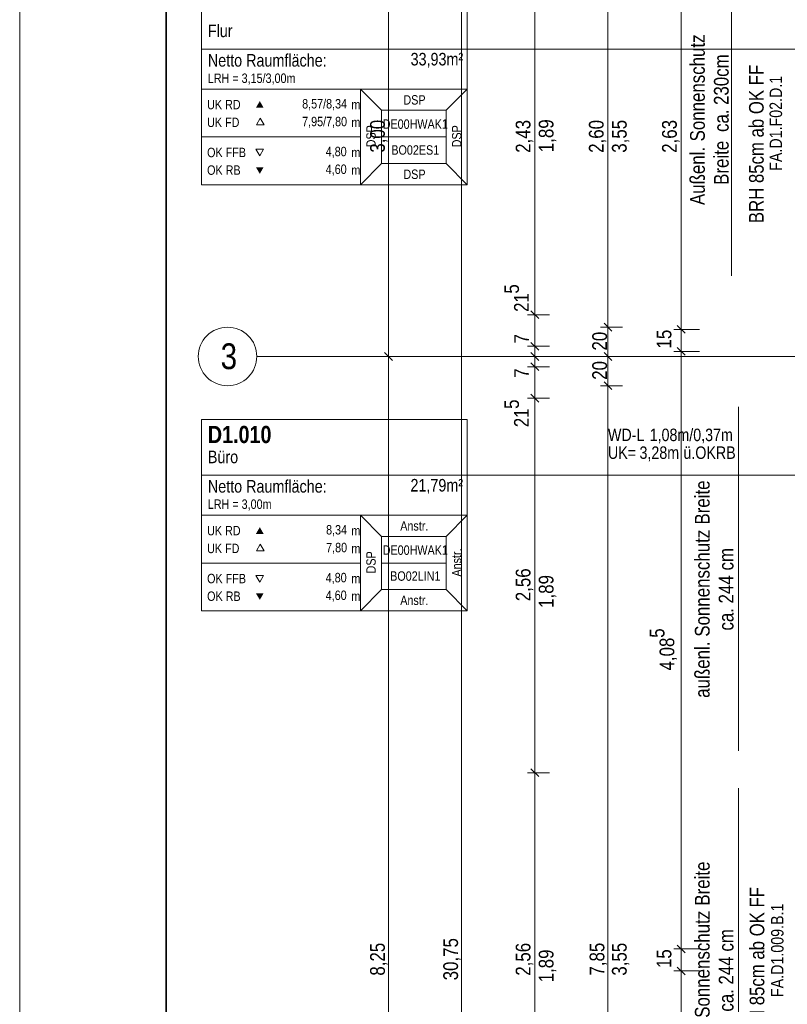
# Model space of a CAD drawing. Extents: x -420 to 300, y 62 to 1162.
# Tile 51 of 130: x -420 to -315, y 686 to 820. Entities that reach past the tile are written whole.
import ezdxf
from ezdxf.lldxf.tags import DXFTag

# ---------------------------------------------------------------- set-up
doc = ezdxf.new("R2010")
doc.units = 0
doc.layers.get('0').update_dxf_attribs({"lineweight": 35})
for name, color, linetype, lineweight, true_color in [('30 -33 Aussenwände- 7 Fassade_ Elemente', 7, 'Continuous', 9, 0x00aacc), ('30 -34 Innenwände- 11 Durchbruch', 4, 'Continuous', 9, 0x00ffff), ('70 -72 Beschriftung- 1 Beschriftung allgemein', 7, 'Continuous', 9, 0xff6633), ('70 -75 Raumstempel- 1 Raumstempel', 1, 'Continuous', 50, 0xff0000), ('70 -75 Raumstempel-2 Verweislinie', 1, 'Continuous', 9, 0xff0000), ('70 -76 Bemaßung- 2 Allgemein', 9, 'Continuous', 5, 0x808080)]:
    doc.layers.add(name, color=color, linetype=linetype, lineweight=lineweight, true_color=true_color)
for name, color, linetype, lineweight in [('30 -33 Aussenwände- 8 Sonnenschutz', 7, 'Continuous', 9), ('70 -71 Achsen- 1 Gebäudeachsen', 7, 'STRICHPUNKT2-A06G9F4J8I', 18), ('iwb_Plankopf Rahmen', 7, 'Continuous', 35)]:
    doc.layers.add(name, color=color, linetype=linetype, lineweight=lineweight)
doc.styles.get("Standard").update_dxf_attribs({"font": 'ARIALN.TTF'})
tags = doc.linetypes.add('STRICHPUNKT2-A06G9F4J8I', pattern=[12.7, 6.35, -3.175, 0, -3.175]).pattern_tags.tags
tags[10:11] = [DXFTag(74, 4), DXFTag(75, 0), DXFTag(340, '0'), DXFTag(46, 0.0), DXFTag(50, 0.0), DXFTag(44, 0.0), DXFTag(45, 0.0)]
tags[8:9] = [DXFTag(74, 4), DXFTag(75, 0), DXFTag(340, '0'), DXFTag(46, 0.0), DXFTag(50, 0.0), DXFTag(44, 0.0), DXFTag(45, 0.0)]
tags[6:7] = [DXFTag(74, 4), DXFTag(75, 0), DXFTag(340, '0'), DXFTag(46, 0.0), DXFTag(50, 0.0), DXFTag(44, 0.0), DXFTag(45, 0.0)]
tags[4:5] = [DXFTag(74, 4), DXFTag(75, 0), DXFTag(340, '0'), DXFTag(46, 0.0), DXFTag(50, 0.0), DXFTag(44, 0.0), DXFTag(45, 0.0)]

# ---------------------------------------------------------------- blocks, each defined once
blk = doc.blocks.new('Referenz-A06G9F4L8I')
at = {"layer": '30 -33 Aussenwände- 8 Sonnenschutz', "color": 0, "linetype": 'Continuous', "ltscale": 0.13}
for p, q in [((-321.39, 767.55), (-321.39, 720.55)), ((-321.39, 715.45), (-321.39, 668.45))]:
    blk.add_line(p, q, dxfattribs=at)
at = {"layer": '70 -71 Achsen- 1 Gebäudeachsen', "color": 0, "linetype": 'Continuous', "ltscale": 0.18}
for p, q in [((-393.12, 777.98), (-392.77, 778.15)), ((-392.77, 778.15), (-392.4, 778.28)), ((-392.4, 778.28), (-392.02, 778.38)), ((-392.02, 778.38), (-391.63, 778.43)), ((-391.63, 778.43), (-391.24, 778.45)), ((-391.24, 778.45), (-390.85, 778.43)), ((-390.85, 778.43), (-390.46, 778.38)), ((-390.46, 778.38), (-390.08, 778.28)), ((-390.08, 778.28), (-389.71, 778.15)), ((-389.71, 778.15), (-389.35, 777.98)), ((-394.56, 776.68), (-394.33, 776.99)), ((-394.33, 776.99), (-394.07, 777.28)), ((-394.07, 777.28), (-393.78, 777.55)), ((-393.78, 777.55), (-393.46, 777.78)), ((-393.46, 777.78), (-393.12, 777.98)), ((-389.35, 777.98), (-389.02, 777.78)), ((-389.02, 777.78), (-388.7, 777.55)), ((-388.7, 777.55), (-388.41, 777.28)), ((-388.41, 777.28), (-388.15, 776.99)), ((-388.15, 776.99), (-387.91, 776.68)), ((-395.16, 775.23), (-395.07, 775.61)), ((-395.07, 775.61), (-394.93, 775.98)), ((-394.93, 775.98), (-394.77, 776.34)), ((-394.77, 776.34), (-394.56, 776.68)), ((-387.91, 776.68), (-387.71, 776.34)), ((-387.71, 776.34), (-387.54, 775.98)), ((-387.54, 775.98), (-387.41, 775.61)), ((-387.41, 775.61), (-387.31, 775.23)), ((-395.24, 774.45), (-395.22, 774.85)), ((-395.22, 774.06), (-395.24, 774.45)), ((-395.22, 774.85), (-395.16, 775.23)), ((-395.16, 773.67), (-395.22, 774.06)), ((-387.31, 775.23), (-387.26, 774.85)), ((-387.26, 774.06), (-387.31, 773.67)), ((-387.26, 774.85), (-387.24, 774.45)), ((-387.24, 774.45), (-387.26, 774.06)), ((-395.07, 773.29), (-395.16, 773.67)), ((-394.93, 772.92), (-395.07, 773.29)), ((-394.77, 772.57), (-394.93, 772.92)), ((-387.54, 772.92), (-387.71, 772.57)), ((-387.41, 773.29), (-387.54, 772.92)), ((-387.31, 773.67), (-387.41, 773.29)), ((-394.56, 772.23), (-394.77, 772.57)), ((-394.33, 771.92), (-394.56, 772.23)), ((-394.07, 771.62), (-394.33, 771.92)), ((-393.78, 771.36), (-394.07, 771.62)), ((-393.46, 771.13), (-393.78, 771.36)), ((-388.7, 771.36), (-389.02, 771.13)), ((-388.41, 771.62), (-388.7, 771.36)), ((-388.15, 771.92), (-388.41, 771.62)), ((-387.91, 772.23), (-388.15, 771.92)), ((-387.71, 772.57), (-387.91, 772.23)), ((-393.12, 770.93), (-393.46, 771.13)), ((-392.77, 770.76), (-393.12, 770.93)), ((-392.4, 770.63), (-392.77, 770.76)), ((-392.02, 770.53), (-392.4, 770.63)), ((-391.63, 770.47), (-392.02, 770.53)), ((-391.24, 770.45), (-391.63, 770.47)), ((-390.85, 770.47), (-391.24, 770.45)), ((-390.46, 770.53), (-390.85, 770.47)), ((-390.08, 770.63), (-390.46, 770.53)), ((-389.71, 770.76), (-390.08, 770.63)), ((-389.35, 770.93), (-389.71, 770.76)), ((-389.02, 771.13), (-389.35, 770.93))]:
    blk.add_line(p, q, dxfattribs=at)
at = {"layer": '70 -71 Achsen- 1 Gebäudeachsen', "color": 0, "linetype": 'STRICHPUNKT2-A06G9F4J8I', "ltscale": 0.18}
blk.add_line((-387.24, 774.45), (76.5, 774.45), dxfattribs=at)
at = {"layer": '70 -72 Beschriftung- 1 Beschriftung allgemein', "color": 0, "linetype": 'Continuous', "ltscale": 0.13}
blk.add_line((-322.36, 831.65), (-322.36, 785.45), dxfattribs=at)
at = {"layer": '70 -75 Raumstempel- 1 Raumstempel', "color": 0, "lineweight": 9}
for p, q in [((-394.8, 824.07), (-394.8, 797.93)), ((-358.48, 797.93), (-358.48, 824.07)), ((-358.48, 816.47), (-394.8, 816.47)), ((-394.8, 811), (-373.07, 811)), ((-370.19, 808.1), (-373.07, 811)), ((-358.48, 811), (-373.07, 811)), ((-373.07, 811), (-373.07, 797.93)), ((-361.36, 808.1), (-358.48, 811)), ((-370.19, 800.83), (-370.19, 808.1)), ((-370.19, 808.1), (-361.36, 808.1)), ((-361.36, 800.83), (-361.36, 808.1)), ((-386.76, 807.04), (-387.28, 806.13)), ((-386.24, 806.13), (-386.76, 807.04)), ((-387.28, 806.13), (-386.24, 806.13)), ((-394.8, 804.46), (-373.07, 804.46)), ((-361.36, 804.46), (-370.19, 804.46)), ((-386.83, 801.86), (-387.36, 802.77)), ((-387.36, 802.77), (-386.31, 802.77)), ((-386.31, 802.77), (-386.83, 801.86)), ((-370.19, 800.83), (-373.07, 797.93)), ((-370.19, 800.83), (-361.36, 800.83)), ((-361.36, 800.83), (-358.48, 797.93)), ((-358.48, 797.93), (-394.8, 797.93)), ((-394.8, 765.82), (-394.8, 739.68)), ((-358.48, 765.82), (-394.8, 765.82)), ((-358.48, 739.68), (-358.48, 765.82)), ((-358.48, 758.22), (-394.8, 758.22)), ((-394.8, 752.75), (-373.07, 752.75)), ((-370.19, 749.85), (-373.07, 752.75)), ((-358.48, 752.75), (-373.07, 752.75)), ((-373.07, 752.75), (-373.07, 739.68)), ((-361.36, 749.85), (-358.48, 752.75)), ((-370.19, 742.58), (-370.19, 749.85)), ((-370.19, 749.85), (-361.36, 749.85)), ((-361.36, 742.58), (-361.36, 749.85)), ((-386.76, 748.79), (-387.28, 747.88)), ((-386.24, 747.88), (-386.76, 748.79)), ((-387.28, 747.88), (-386.24, 747.88)), ((-394.8, 746.21), (-373.07, 746.21)), ((-361.36, 746.21), (-370.19, 746.21)), ((-386.83, 743.61), (-387.36, 744.52)), ((-387.36, 744.52), (-386.31, 744.52)), ((-386.31, 744.52), (-386.83, 743.61)), ((-370.19, 742.58), (-373.07, 739.68)), ((-370.19, 742.58), (-361.36, 742.58)), ((-361.36, 742.58), (-358.48, 739.68)), ((-358.48, 739.68), (-394.8, 739.68))]:
    blk.add_line(p, q, dxfattribs=at)
at = {"layer": '70 -75 Raumstempel- 1 Raumstempel', "color": 0, "lineweight": 0}
for points in [[(-386.31, 808.45), (-386.83, 809.36), (-387.36, 808.45)], [(-386.31, 800.32), (-386.83, 799.42), (-387.36, 800.32)], [(-386.31, 750.2), (-386.83, 751.11), (-387.36, 750.2)], [(-386.31, 742.07), (-386.83, 741.17), (-387.36, 742.07)]]:
    blk.add_solid(points, dxfattribs=at)
at = {"layer": '70 -75 Raumstempel-2 Verweislinie', "color": 0}
for p, q in [((-358.48, 816.47), (-278.8, 816.47)), ((-358.48, 758.22), (-278.8, 758.22))]:
    blk.add_line(p, q, dxfattribs=at)
at = {"layer": '70 -76 Bemaßung- 2 Allgemein', "color": 0, "linetype": 'Continuous', "ltscale": 0.13}
for p, q in [((-359.24, 385.51), (-359.24, 998.39)), ((-369.24, 775.51), (-369.24, 833.39)), ((-339.24, 779.51), (-339.24, 829.39)), ((-329.24, 779.21), (-329.24, 829.69)), ((-349.24, 781.21), (-349.24, 827.69)), ((-349.24, 781.21), (-349.24, 782.27)), ((-349.24, 779.65), (-349.24, 781.21)), ((-349.24, 779.65), (-349.24, 781.21)), ((-347.24, 780.15), (-350.24, 780.15)), ((-347.24, 780.15), (-350.24, 780.15)), ((-348.71, 779.62), (-349.77, 780.68)), ((-348.71, 779.62), (-349.77, 780.68)), ((-349.24, 775.85), (-349.24, 780.15)), ((-339.24, 777.95), (-339.24, 779.51)), ((-329.24, 779.21), (-329.24, 780.27)), ((-337.24, 778.45), (-340.24, 778.45)), ((-337.24, 778.45), (-340.24, 778.45)), ((-338.71, 777.92), (-339.77, 778.98)), ((-339.77, 778.98), (-338.71, 777.92)), ((-339.24, 778.95), (-339.24, 777.39)), ((-326.74, 778.15), (-330.24, 778.15)), ((-326.74, 778.15), (-330.24, 778.15)), ((-329.24, 777.15), (-329.24, 779.21)), ((-329.24, 777.15), (-329.24, 779.21)), ((-329.24, 775.15), (-329.24, 778.15)), ((-349.24, 776.91), (-349.24, 777.97)), ((-349.24, 775.35), (-349.24, 776.91)), ((-339.24, 775.51), (-339.24, 777.39)), ((-369.24, 773.95), (-369.24, 775.51)), ((-347.24, 775.85), (-350.24, 775.85)), ((-347.24, 775.85), (-350.24, 775.85)), ((-348.71, 775.32), (-349.77, 776.38)), ((-349.77, 776.38), (-348.71, 775.32)), ((-349.24, 775.51), (-349.24, 776.57)), ((-349.24, 776.35), (-349.24, 774.79)), ((-349.24, 774.45), (-349.24, 775.85)), ((-349.24, 773.95), (-349.24, 775.51)), ((-339.24, 773.95), (-339.24, 775.51)), ((-329.24, 776.15), (-329.24, 774.09)), ((-329.24, 776.15), (-329.24, 774.09)), ((-367.24, 774.45), (-370.24, 774.45)), ((-367.24, 774.45), (-370.24, 774.45)), ((-368.71, 773.92), (-369.77, 774.98)), ((-369.77, 774.98), (-368.71, 773.92)), ((-369.24, 774.95), (-369.24, 773.39)), ((-347.24, 774.45), (-350.24, 774.45)), ((-347.24, 774.45), (-350.24, 774.45)), ((-349.77, 774.98), (-348.71, 773.92)), ((-348.71, 773.92), (-349.77, 774.98)), ((-349.24, 774.11), (-349.24, 775.17)), ((-349.24, 774.95), (-349.24, 773.39)), ((-349.24, 774.79), (-349.24, 773.73)), ((-349.24, 773.05), (-349.24, 774.45)), ((-349.24, 772.55), (-349.24, 774.11)), ((-337.24, 774.45), (-340.24, 774.45)), ((-337.24, 774.45), (-340.24, 774.45)), ((-338.71, 773.92), (-339.77, 774.98)), ((-339.77, 774.98), (-338.71, 773.92)), ((-339.24, 774.95), (-339.24, 773.39)), ((-326.74, 775.15), (-330.24, 775.15)), ((-326.74, 775.15), (-330.24, 775.15)), ((-329.24, 694.51), (-329.24, 774.09)), ((-329.24, 774.09), (-329.24, 773.03)), ((-369.24, 610.51), (-369.24, 773.39)), ((-347.24, 773.05), (-350.24, 773.05)), ((-347.24, 773.05), (-350.24, 773.05)), ((-349.77, 773.58), (-348.71, 772.52)), ((-348.71, 772.52), (-349.77, 773.58)), ((-349.24, 773.55), (-349.24, 771.99)), ((-349.24, 773.39), (-349.24, 772.33)), ((-349.24, 768.75), (-349.24, 773.05)), ((-339.24, 771.51), (-339.24, 773.39)), ((-349.24, 771.99), (-349.24, 770.93)), ((-339.24, 769.95), (-339.24, 771.51)), ((-337.24, 770.45), (-340.24, 770.45)), ((-337.24, 770.45), (-340.24, 770.45)), ((-338.71, 769.92), (-339.77, 770.98)), ((-339.77, 770.98), (-338.71, 769.92)), ((-339.24, 770.95), (-339.24, 769.39)), ((-347.24, 768.75), (-350.24, 768.75)), ((-347.24, 768.75), (-350.24, 768.75)), ((-349.77, 769.28), (-348.71, 768.22)), ((-349.77, 769.28), (-348.71, 768.22)), ((-349.24, 769.25), (-349.24, 767.69)), ((-349.24, 769.25), (-349.24, 767.69)), ((-339.24, 614.51), (-339.24, 769.39)), ((-349.24, 767.69), (-349.24, 766.63)), ((-349.24, 718.61), (-349.24, 767.69)), ((-347.24, 717.55), (-350.24, 717.55)), ((-347.24, 717.55), (-350.24, 717.55)), ((-349.77, 718.08), (-348.71, 717.02)), ((-348.71, 717.02), (-349.77, 718.08)), ((-349.24, 717.05), (-349.24, 718.61)), ((-349.24, 718.05), (-349.24, 716.49)), ((-349.24, 667.41), (-349.24, 716.49)), ((-329.24, 694.51), (-329.24, 695.57)), ((-326.74, 693.45), (-330.24, 693.45)), ((-326.74, 693.45), (-330.24, 693.45)), ((-329.24, 692.45), (-329.24, 694.51)), ((-329.24, 692.45), (-329.24, 694.51)), ((-329.24, 690.45), (-329.24, 693.45)), ((-329.24, 691.45), (-329.24, 689.39)), ((-329.24, 691.45), (-329.24, 689.39)), ((-326.74, 690.45), (-330.24, 690.45)), ((-326.74, 690.45), (-330.24, 690.45)), ((-329.24, 689.39), (-329.24, 688.33)), ((-329.24, 609.51), (-329.24, 689.39))]:
    blk.add_line(p, q, dxfattribs=at)
at = {"layer": '70 -76 Bemaßung- 2 Allgemein', "color": 0, "linetype": 'Continuous', "lineweight": 20, "ltscale": 0.2}
for p, q in [((-328.71, 777.62), (-329.77, 778.68)), ((-328.71, 777.62), (-329.77, 778.68)), ((-329.77, 775.68), (-328.71, 774.62)), ((-329.77, 775.68), (-328.71, 774.62)), ((-328.71, 692.92), (-329.77, 693.98)), ((-328.71, 692.92), (-329.77, 693.98)), ((-329.77, 690.98), (-328.71, 689.92)), ((-329.77, 690.98), (-328.71, 689.92))]:
    blk.add_line(p, q, dxfattribs=at)
at = {"layer": '30 -33 Aussenwände- 7 Fassade_ Elemente', "color": 0, "linetype": 'ByBlock', "ltscale": 0.13, "char_height": 2, "attachment_point": 1, "rotation": 90}
for insert in [(-319.96, 792.68), (-319.87, 680.28)]:
    blk.add_mtext('{\\fArial Narrow;BRH 85cm ab OK FF}', dxfattribs=dict(at, insert=insert))
at = {"layer": '30 -33 Aussenwände- 8 Sonnenschutz', "color": 0, "linetype": 'Continuous', "ltscale": 0.13, "char_height": 2.0138, "attachment_point": 1, "rotation": 90}
for s, insert in [('{\\fArial Narrow;Breite}', (-327.36, 751.47)), ('{\\fArial Narrow;Sonnenschutz}', (-327.36, 736.14)), ('{\\fArial Narrow;cm}', (-324.1, 745.19)), ('{\\fArial Narrow;244}', (-324.1, 740.68)), ('{\\fArial Narrow;ca.}', (-324.1, 736.98)), ('{\\fArial Narrow;außenl.}', (-327.36, 727.78)), ('{\\fArial Narrow;Breite}', (-327.36, 699.37)), ('{\\fArial Narrow;Sonnenschutz}', (-327.36, 684.04)), ('{\\fArial Narrow;cm}', (-324.1, 693.09)), ('{\\fArial Narrow;244}', (-324.1, 688.58)), ('{\\fArial Narrow;ca.}', (-324.1, 684.88))]:
    blk.add_mtext(s, dxfattribs=dict(at, insert=insert))
at = {"layer": '30 -34 Innenwände- 11 Durchbruch', "color": 0, "linetype": 'Continuous', "ltscale": 0.13, "char_height": 1.7, "attachment_point": 1}
for s, insert in [('{\\fArial Narrow;WD-L}', (-339.24, 764.58)), ('{\\fArial Narrow;1,08m/0,37m}', (-333.54, 764.58)), ('{\\fArial Narrow;UK=}', (-339.24, 762.15)), ('{\\fArial Narrow;3,28m}', (-334.93, 762.15)), ('{\\fArial Narrow;ü.OKRB}', (-328.93, 762.15))]:
    blk.add_mtext(s, dxfattribs=dict(at, insert=insert))
at = {"layer": '70 -71 Achsen- 1 Gebäudeachsen', "color": 0, "linetype": 'Continuous', "ltscale": 0.18, "insert": (-392.18, 776.24), "char_height": 3.5241, "attachment_point": 1}
blk.add_mtext('{\\fArial Narrow;3}', dxfattribs=at)
at = {"layer": '70 -72 Beschriftung- 1 Beschriftung allgemein', "color": 0, "linetype": 'Continuous', "ltscale": 0.13, "attachment_point": 1, "rotation": 90}
for s, insert, char_height in [('{\\fArial Narrow;Sonnenschutz}', (-328.02, 803.85), 2.0138), ('{\\fArial Narrow;230cm}', (-324.76, 808.83), 2.0138), ('{\\fArial Narrow;FA.D1.F02.D.1}', (-317.15, 799.83), 1.7), ('{\\fArial Narrow;ca.}', (-324.76, 805.14), 2.0138), ('{\\fArial Narrow;Breite}', (-324.76, 797.91), 2.0138), ('{\\fArial Narrow;Außenl.}', (-328.02, 795.15), 2.0138), ('{\\fArial Narrow;FA.D1.009.B.1}', (-316.95, 686.88), 1.7)]:
    blk.add_mtext(s, dxfattribs=dict(at, insert=insert, char_height=char_height))
at = {"layer": '70 -75 Raumstempel- 1 Raumstempel', "color": 0, "linetype": 'Continuous', "ltscale": 0.5, "attachment_point": 1}
for s, insert, char_height, rotation in [('{\\fArial Narrow;Flur}', (-393.93, 819.82), 1.7117, 0), ('{\\fArial Narrow;Netto Raumfläche:}', (-393.93, 815.79), 1.7117, 0), ('{\\fArial Narrow;33,93m²}', (-366.22, 815.95), 1.7117, 0), ('{\\fArial Narrow;LRH = 3,15/3,00m}', (-393.93, 813.13), 1.2838, 0), ('{\\fArial Narrow;UK RD}', (-394.03, 809.53), 1.2838, 0), ('{\\fArial Narrow;8,57/8,34}', (-381.04, 809.64), 1.2838, 0), ('{\\fArial Narrow;m}', (-374.31, 809.52), 1.2838, 0), ('{\\fArial Narrow;DSP}', (-367.2, 810.17), 1.2838, 0), ('{\\fArial Narrow;UK FD}', (-394.03, 807.1), 1.2838, 0), ('{\\fArial Narrow;7,95/7,80}', (-381.04, 807.21), 1.2838, 0), ('{\\fArial Narrow;m}', (-374.31, 807.09), 1.2838, 0), ('{\\fArial Narrow;DSP}', (-372.27, 803.04), 1.2838, 90), ('{\\fArial Narrow;DE00HWAK1}', (-370.03, 806.86), 1.2838, 0), ('{\\fArial Narrow;DSP}', (-360.56, 803.04), 1.2838, 90), ('{\\fArial Narrow;OK FFB}', (-394.03, 802.98), 1.2838, 0), ('{\\fArial Narrow;4,80}', (-377.82, 803.11), 1.2838, 0), ('{\\fArial Narrow;m}', (-374.31, 802.98), 1.2838, 0), ('{\\fArial Narrow;BO02ES1}', (-368.85, 803.32), 1.2838, 0), ('{\\fArial Narrow;OK RB}', (-394.03, 800.57), 1.2838, 0), ('{\\fArial Narrow;4,60}', (-377.82, 800.69), 1.2838, 0), ('{\\fArial Narrow;m}', (-374.31, 800.57), 1.2838, 0), ('{\\fArial Narrow;DSP}', (-367.2, 800), 1.2838, 0), ('{\\fArial Narrow|b1|i0;D1.010}', (-393.93, 764.96), 2.3536, 0), ('{\\fArial Narrow;Büro}', (-393.93, 761.57), 1.7117, 0), ('{\\fArial Narrow;21,79m²}', (-366.24, 757.7), 1.7117, 0), ('{\\fArial Narrow;Netto Raumfläche:}', (-393.93, 757.55), 1.7117, 0), ('{\\fArial Narrow;LRH = 3,00m}', (-393.93, 754.9), 1.2838, 0), ('{\\fArial Narrow;UK RD}', (-394.03, 751.28), 1.2838, 0), ('{\\fArial Narrow;8,34}', (-377.77, 751.4), 1.2838, 0), ('{\\fArial Narrow;Anstr.}', (-367.63, 751.93), 1.2838, 0), ('{\\fArial Narrow;m}', (-374.31, 751.27), 1.2838, 0), ('{\\fArial Narrow;UK FD}', (-394.03, 748.85), 1.2838, 0), ('{\\fArial Narrow;7,80}', (-377.76, 748.97), 1.2838, 0), ('{\\fArial Narrow;m}', (-374.31, 748.84), 1.2838, 0), ('{\\fArial Narrow;DE00HWAK1}', (-370.03, 748.62), 1.2838, 0), ('{\\fArial Narrow;Anstr.}', (-360.57, 744.36), 1.2838, 90), ('{\\fArial Narrow;DSP}', (-372.27, 744.79), 1.2838, 90), ('{\\fArial Narrow;OK FFB}', (-394.03, 744.73), 1.2838, 0), ('{\\fArial Narrow;4,80}', (-377.82, 744.86), 1.2838, 0), ('{\\fArial Narrow;m}', (-374.31, 744.73), 1.2838, 0), ('{\\fArial Narrow;BO02LIN1}', (-369.01, 745.07), 1.2838, 0), ('{\\fArial Narrow;OK RB}', (-394.03, 742.32), 1.2838, 0), ('{\\fArial Narrow;4,60}', (-377.82, 742.44), 1.2838, 0), ('{\\fArial Narrow;m}', (-374.31, 742.32), 1.2838, 0), ('{\\fArial Narrow;Anstr.}', (-367.63, 741.76), 1.2838, 0)]:
    blk.add_mtext(s, dxfattribs=dict(at, insert=insert, char_height=char_height, rotation=rotation))
at = {"layer": '70 -76 Bemaßung- 2 Allgemein', "color": 0, "linetype": 'Continuous', "ltscale": 0.13, "char_height": 2.0138, "attachment_point": 1, "rotation": 90}
for s, insert in [('{\\fArial Narrow;3,00}', (-371.75, 802.31)), ('{\\fArial Narrow;2,43}', (-351.85, 802.29)), ('{\\fArial Narrow;1,89}', (-348.7, 802.38)), ('{\\fArial Narrow;2,60}', (-341.85, 802.29)), ('{\\fArial Narrow;3,55}', (-338.7, 802.3)), ('{\\fArial Narrow;2,63}', (-331.85, 802.29)), ('{\\fArial Narrow;5}', (-353.42, 783.04)), ('{\\fArial Narrow;21}', (-352.08, 780.54)), ('{\\fArial Narrow;20}', (-341.39, 775.26)), ('{\\fArial Narrow;15}', (-332.59, 775.54)), ('{\\fArial Narrow;7}', (-352.06, 776.23)), ('{\\fArial Narrow;20}', (-341.39, 771.26)), ('{\\fArial Narrow;7}', (-352.06, 771.54)), ('{\\fArial Narrow;5}', (-353.42, 767.28)), ('{\\fArial Narrow;21}', (-352.08, 764.78)), ('{\\fArial Narrow;2,56}', (-351.85, 740.99)), ('{\\fArial Narrow;1,89}', (-348.7, 740.08)), ('{\\fArial Narrow;5}', (-333.53, 735.99)), ('{\\fArial Narrow;4,08}', (-332.19, 731.52)), ('{\\fArial Narrow;8,25}', (-371.75, 689.8)), ('{\\fArial Narrow;30,75}', (-361.75, 689.16)), ('{\\fArial Narrow;2,56}', (-351.85, 689.79)), ('{\\fArial Narrow;7,85}', (-341.75, 689.81)), ('{\\fArial Narrow;3,55}', (-338.7, 689.8)), ('{\\fArial Narrow;1,89}', (-348.7, 688.88)), ('{\\fArial Narrow;15}', (-332.59, 690.84))]:
    blk.add_mtext(s, dxfattribs=dict(at, insert=insert))

msp = doc.modelspace()

# ---------------------------------------------------------------- linework, layer by layer
at = {"layer": 'iwb_Plankopf Rahmen', "color": 8, "lineweight": 13, "ltscale": 0.13, "true_color": 0x808080}
msp.add_lwpolyline([(300.35, 62.43), (-419.65, 62.43), (-419.65, 1162.43), (300.35, 1162.43), (300.35, 62.43)], close=True, dxfattribs=at)
at = {"layer": 'iwb_Plankopf Rahmen', "ltscale": 0.35}
msp.add_lwpolyline([(-399.65, 67.43), (-399.65, 1157.43), (295.35, 1157.43), (295.35, 67.43), (-399.65, 67.43)], close=True, dxfattribs=at)

# ---------------------------------------------------------------- block references
at = {"color": 8, "lineweight": 25, "ltscale": 0.25, "true_color": 0x808080}
msp.add_blockref('Referenz-A06G9F4L8I', (0, 0), dxfattribs=at)

doc.saveas('drawing.dxf')
